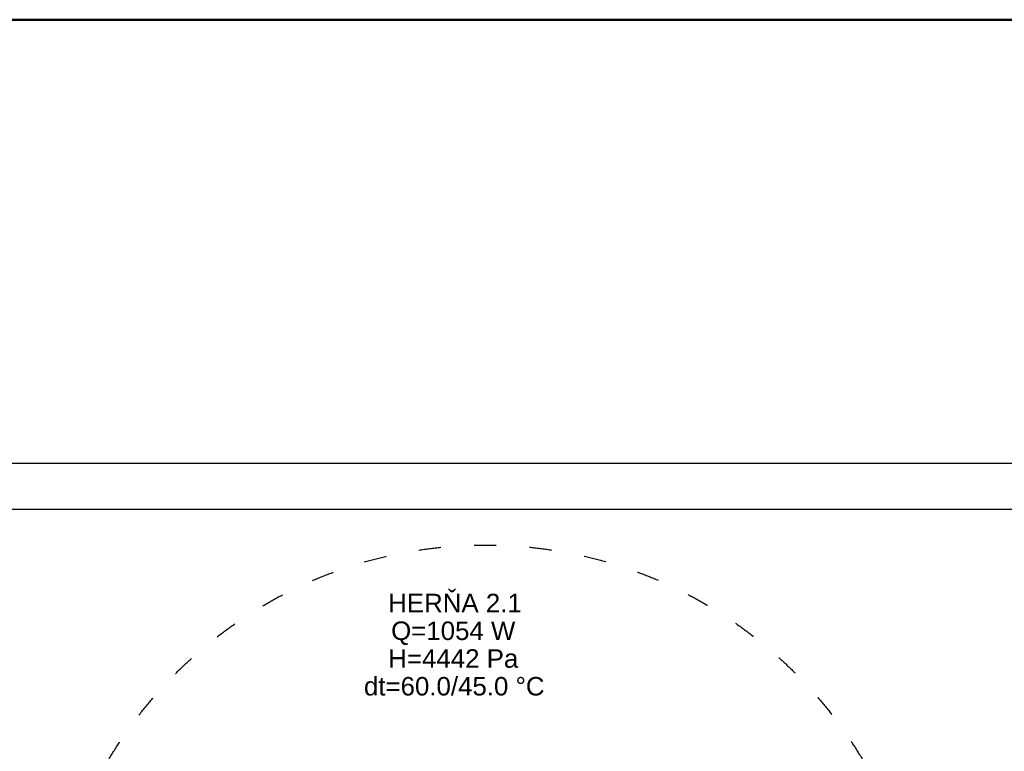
# Model space of a CAD drawing. Header units: millimetres. Extents: x 49721 to 99817, y 15126 to 82527.
# Tile 25 of 25: x 88820 to 94142, y 78572 to 82527. Entities that reach past the tile are written whole.
import ezdxf

# ---------------------------------------------------------------- set-up
doc = ezdxf.new("R2010")
doc.units = ezdxf.units.MM
doc.linetypes.add('ACAD_ISO03W100', pattern=[30, 12, -18])
doc.layers.add('POLO_KY', color=7, linetype='Continuous')
doc.layers.add('ramik', color=61, linetype='Continuous', lineweight=25)
doc.styles.add('ARIAL', font='arial.ttf')

# ---------------------------------------------------------------- blocks, each defined once
blk = doc.blocks.new('*U143')
at = {"layer": 'ramik'}
for points in [[(-840, 0), (0, 0), (0, 297), (-840, 297)], [(-835, 5), (-5, 5), (-5, 292), (-835, 292)]]:
    blk.add_lwpolyline(points, close=True, dxfattribs=at)

msp = doc.modelspace()

# ---------------------------------------------------------------- linework, layer by layer
at = {"color": 240, "lineweight": 50}
msp.add_lwpolyline([(49721.4, 82527.4), (99817.4, 82527.4), (99817.4, 15125.8), (49721.4, 15125.8)], close=True, dxfattribs=at)
at = {"color": 8, "linetype": 'ACAD_ISO03W100', "ltscale": 10}
msp.add_circle((91338, 77318.7), 2368.4, dxfattribs=at)

# ---------------------------------------------------------------- block references
at = {"layer": 'ramik', "xscale": 49.99999999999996, "yscale": 49.99999999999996, "zscale": 49.99999999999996}
msp.add_blockref('*U143', (95105.3, 65278.5), dxfattribs=at)

# ---------------------------------------------------------------- texts
at = {"layer": 'POLO_KY', "color": 7, "style": 'ARIAL'}
for s, p in [('HERŇA 2.1', (90811.4, 79323.7)), ('Q=1054 W', (90827.3, 79173.7)), ('H=4442 Pa', (90811.8, 79023.7)), ('dt=60.0/45.0 °C', (90680.3, 78873.7))]:
    msp.add_text(s, height=100, dxfattribs=at).set_placement(p)

doc.saveas('drawing.dxf')
